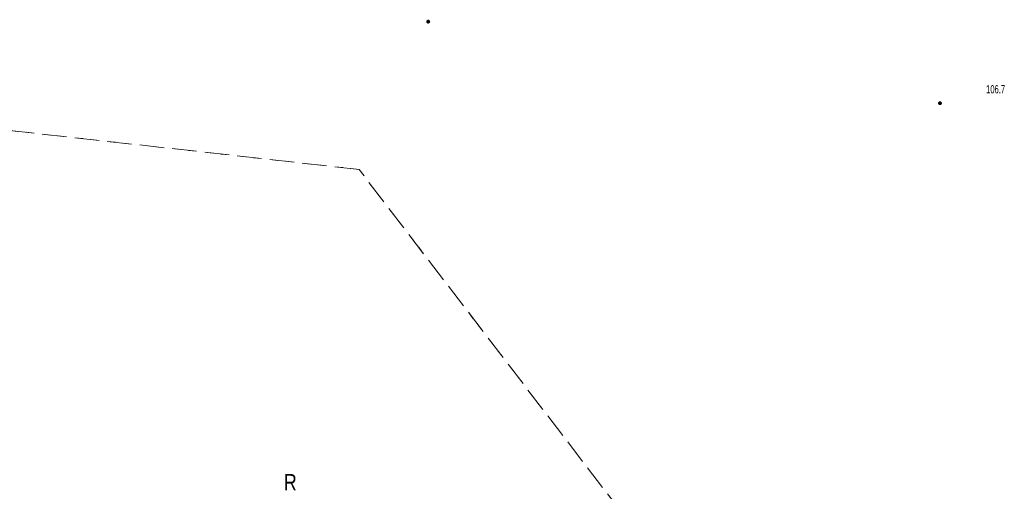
# Model space of a CAD drawing. Header units: inches. Extents: x 6497603 to 6502483, y 5925790 to 5934357.
# Tile 25 of 256: x 6499785 to 6499875, y 5926246 to 5926290. Entities that reach past the tile are written whole.
import ezdxf

# ---------------------------------------------------------------- set-up
doc = ezdxf.new("R2010")
doc.units = ezdxf.units.IN
doc.header["$MEASUREMENT"] = 0
doc.linetypes.add('egkk-1000', pattern=[3, 2.25, -0.75])
doc.linetypes.add('egug-1000', pattern=[1.5, 0.75, -0.75])
for name, color, linetype in [('210-oznaczenie konturu użytku gruntowego', 7, 'Continuous'), ('217-kontur klasyfikacyjny', 7, 'Continuous'), ('218-kontur użytku gruntowego', 7, 'Continuous'), ('pikieta naturalna', 7, 'Continuous'), ('pikieta naturalna-Atr2', 7, 'Continuous')]:
    doc.layers.add(name, color=color, linetype=linetype)
doc.styles.get("Standard").update_dxf_attribs({"font": 'arial.ttf'})

# ---------------------------------------------------------------- blocks, each defined once
blk = doc.blocks.new('PW01')
at = {"linetype": 'Continuous', "lineweight": 13}
h = blk.add_hatch(color=0, dxfattribs=at)
edge = h.paths.add_edge_path()
edge.add_arc((0, 0), 0.18, 0, 360)

msp = doc.modelspace()

# ---------------------------------------------------------------- linework, layer by layer
at = {"layer": '217-kontur klasyfikacyjny', "color": 3, "linetype": 'egkk-1000', "lineweight": 18, "flags": 128}
for points in [[(6499815.96, 5926275.86), (6499775.57, 5926280.37)], [(6499852.89, 5926227.62), (6499815.96, 5926275.86)]]:
    msp.add_lwpolyline(points, dxfattribs=at)
at = {"layer": '218-kontur użytku gruntowego', "color": 3, "linetype": 'egug-1000', "lineweight": 18, "flags": 128}
for points in [[(6499815.96, 5926275.86), (6499775.57, 5926280.37)], [(6499852.89, 5926227.62), (6499815.96, 5926275.86)]]:
    msp.add_lwpolyline(points, dxfattribs=at)

# ---------------------------------------------------------------- block references
at = {"layer": 'pikieta naturalna', "color": 7, "linetype": 'Continuous', "lineweight": 13}
for p in [(6499822.31, 5926289.43), (6499869.27, 5926281.94)]:
    msp.add_blockref('PW01', p, dxfattribs=at)

# ---------------------------------------------------------------- texts
at = {"layer": '210-oznaczenie konturu użytku gruntowego', "color": 3, "linetype": 'Continuous', "lineweight": 18, "width": 0.79}
msp.add_text('R', height=1.5, dxfattribs=at).set_placement((6499809.05, 5926246.4))
at = {"layer": 'pikieta naturalna-Atr2', "color": 7, "width": 0.667}
msp.add_text('106.7', height=0.75, dxfattribs=at).set_placement((6499873.5, 5926282.85))

doc.saveas('drawing.dxf')
